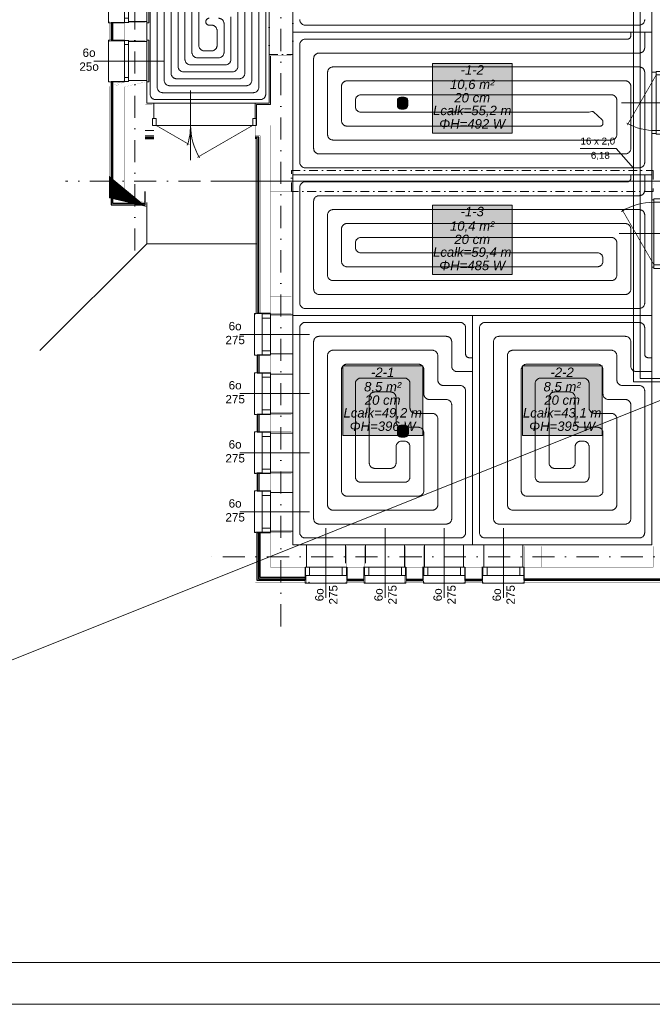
# Model space of a CAD drawing. Extents: x 4615668 to 9294084, y 16339 to 10688993.
# Tile 5 of 256: x 4716054 to 4716963, y 5338649 to 5340064. Entities that reach past the tile are written whole.
import ezdxf
from ezdxf.enums import TextEntityAlignment as Align

# ---------------------------------------------------------------- set-up
doc = ezdxf.new("R2010")
doc.units = 0
doc.header["$MEASUREMENT"] = 0
doc.linetypes.add('DASHDOT', pattern=[25.4, 12.7, -6.35, 0, -6.35])
doc.linetypes.add('DASHED', pattern=[19.049999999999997, 12.7, -6.35])
for name, color, linetype, lineweight in [('hatch', 253, 'Continuous', 0), ('Osie', 175, 'DASHDOT', 9), ('Wymiar', 7, 'Continuous', 9)]:
    doc.layers.add(name, color=color, linetype=linetype, lineweight=lineweight)
for name, color, linetype, lineweight, true_color in [('IS_Działka (powrotna)', 5, 'DASHED', 13, 0x0000ff), ('IS_Działka (zasilająca)', 1, 'Continuous', 13, 0xff0000), ('IS_Działka (zasilająca)_etykieta1', 7, 'Continuous', 5, 0x000000), ('IS_PG_Ch', 7, 'Continuous', 13, 0x008000), ('IS_Podłoga grzewczo-chłodząca', 7, 'Continuous', 5, 0x000000), ('IS_Pomieszczenie (Ręczne)', 7, 'Continuous', 5, 0x000000), ('IS_Strefa podłóg', 7, 'Continuous', 13, 0x008000), ('IS_Strefa podłóg_etykieta', 7, 'Continuous', 5, 0x000000), ('IS_Wężownica OChP', 7, 'Continuous', 5, 0x800080)]:
    doc.layers.add(name, color=color, linetype=linetype, lineweight=lineweight, true_color=true_color)
doc.layers.add('MURY', color=7, linetype='Continuous')
doc.layers.add('STOLARKA', color=4, linetype='Continuous')
doc.styles.add('Arial_____', font='arial.ttf')
doc.styles.add('Arial__I__', font='ariali.ttf')
doc.styles.add('ARIAL_CE', font='arial.ttf', dxfattribs={"height": 15})
doc.linetypes.add('BATTING', pattern='A,0.00254,-2.54,[134,ltypeshp.shx,S=2.54,R=0,X=-2.54,Y=0],-5.08,[134,ltypeshp.shx,S=2.54,R=180,X=2.54,Y=0],-2.54', length=10.16254)

# ---------------------------------------------------------------- blocks, each defined once
blk = doc.blocks.new('G$C61CBF25F')
at = {"layer": 'Osie', "lineweight": 0, "ltscale": 2.5}
for p, q in [((305, 0), (305, 1880.0000002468)), ((95, 540), (95, 1340)), ((1525, 640), (-5, 640)), ((1525, 100), (204.8462595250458, 100))]:
    blk.add_line(p, q, dxfattribs=at)
blk = doc.blocks.new('G$CF45FC2ED')
at = {"layer": 'STOLARKA', "color": 252, "linetype": 'Continuous', "lineweight": 0}
for p, q in [((45, 100.0000000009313), (45, 0)), ((85, 49.99999999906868), (5, 49.99999999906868))]:
    blk.add_line(p, q, dxfattribs=at)
at = {"layer": 'STOLARKA', "color": 252, "linetype": 'Continuous', "lineweight": 0, "const_width": 0.9999999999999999}
blk.add_lwpolyline([(5, 50), (77.05658363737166, 91.6018879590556)], dxfattribs=at)
at = {"layer": 'STOLARKA', "color": 252, "linetype": 'Continuous', "lineweight": 0}
for points in [[(5, 40), (5, 50), (0, 50), (0, 40)], [(85, 40), (85, 50), (90, 50), (90, 40)]]:
    blk.add_lwpolyline(points, close=True, dxfattribs=at)
blk.add_arc((-5, 49.99999999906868), 90, 0, 28.08978682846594, dxfattribs=at)
blk = doc.blocks.new('G$C8361AC1F')
at = {"layer": 'STOLARKA', "color": 252, "linetype": 'Continuous', "lineweight": 0}
for p, q in [((50, 100.0000000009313), (50, 0)), ((5, 50), (95, 49.99999999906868))]:
    blk.add_line(p, q, dxfattribs=at)
at = {"layer": 'STOLARKA', "color": 252, "linetype": 'Continuous', "lineweight": 0, "const_width": 0.9999999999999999}
blk.add_lwpolyline([(95, 50), (15.32566285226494, 95.99999999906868)], dxfattribs=at)
at = {"layer": 'STOLARKA', "color": 252, "linetype": 'Continuous', "lineweight": 0}
for points in [[(5, 40), (5, 50), (0, 50), (0, 40)], [(95, 40), (95, 50), (100, 50), (100, 40)]]:
    blk.add_lwpolyline(points, close=True, dxfattribs=at)
blk.add_arc((95, 49.99999999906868), 90, 148.7266556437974, 180, dxfattribs=at)
blk = doc.blocks.new('G$C7A6A329E')
at = {"layer": 'hatch', "color": 0, "lineweight": 0, "ltscale": 40}
blk.add_arc((144.5, 50.00000000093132), 90, 148.7266556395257, 180, dxfattribs=at)
at = {"layer": 'STOLARKA', "color": 252, "linetype": 'Continuous', "lineweight": 0}
for p, q in [((54.42717894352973, 100.0000000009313), (54.42717894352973, 0)), ((144.0000000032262, 49.99999999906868), (5, 49.99999999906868))]:
    blk.add_line(p, q, dxfattribs=at)
at = {"layer": 'STOLARKA', "color": 252, "linetype": 'Continuous', "lineweight": 0, "const_width": 0.9999999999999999}
for points in [[(144, 50.00000000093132), (64.32566285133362, 96)], [(5, 50), (52.6636619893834, 77.51862807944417)]]:
    blk.add_lwpolyline(points, dxfattribs=at)
at = {"layer": 'STOLARKA', "color": 252, "linetype": 'Continuous', "lineweight": 0}
for points in [[(5, 40), (5, 50), (0, 50), (0, 40)], [(144.0000000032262, 40), (144.0000000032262, 50), (149.0000000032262, 50), (149.0000000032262, 40)]]:
    blk.add_lwpolyline(points, close=True, dxfattribs=at)
blk.add_arc((-35.57282105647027, 49.99999999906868), 90, 0, 18.40990210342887, dxfattribs=at)
blk = doc.blocks.new('G$C5CBE0247')
at = {"layer": 'STOLARKA', "color": 5, "lineweight": 0}
for points in [[(0, 55), (0, 58), (59.99999999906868, 58), (59.99999999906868, 55)], [(0, 3), (0, 0), (59.99999999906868, 0), (59.99999999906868, 3)]]:
    blk.add_lwpolyline(points, dxfattribs=at)
for points in [[(0.5, 23), (6.5, 23), (6.5, 29), (0.5, 29)], [(53.49999999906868, 23), (6.5, 23), (6.5, 29), (53.49999999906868, 29)], [(59.49999999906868, 23), (53.49999999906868, 23), (53.49999999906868, 29), (59.49999999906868, 29)]]:
    blk.add_lwpolyline(points, close=True, dxfattribs=at)
blk = doc.blocks.new('G$C21C1C319')
at = {"layer": 'STOLARKA', "color": 5, "lineweight": 0}
blk.add_line((30, 0), (30, 100), dxfattribs=at)
for points in [[(0.5, 44), (6.5, 44), (6.5, 50), (0.5, 50)], [(53.49999999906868, 44), (6.5, 44), (6.5, 50), (53.49999999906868, 50)], [(59.49999999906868, 44), (53.49999999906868, 44), (53.49999999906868, 50), (59.49999999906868, 50)]]:
    blk.add_lwpolyline(points, close=True, dxfattribs=at)
blk.add_lwpolyline([(0, 24), (0, 21), (59.99999999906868, 21), (59.99999999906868, 24)], dxfattribs=at)
at = {"lineweight": 0, "ltscale": 40}
blk.add_blockref('G$C5CBE0247', (0, 21), dxfattribs=at)
blk = doc.blocks.new('G$C0CCF9696')
at = {"layer": 'STOLARKA', "color": 5, "lineweight": 0}
blk.add_line((100, 30), (0, 30), dxfattribs=at)
for points in [[(68, 59.49703252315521), (68, 53.49703252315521), (56, 53.49703252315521), (56, 59.49703252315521)], [(68, 59.49703252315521), (68, 53.49703252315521), (56, 53.49703252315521), (56, 59.49703252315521)], [(68, 53.49703252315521), (68, 6.497032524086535), (56, 6.497032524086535), (56, 53.49703252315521)], [(68, 53.49703252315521), (68, 6.497032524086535), (56, 6.497032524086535), (56, 53.49703252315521)], [(68, 0.497032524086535), (68, 6.497032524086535), (56, 6.497032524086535), (56, 0.497032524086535)]]:
    blk.add_lwpolyline(points, close=True, dxfattribs=at)
blk.add_lwpolyline([(76, 0), (79, 0), (79, 59.99999999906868), (76, 59.99999999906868)], dxfattribs=at)
blk.add_lwpolyline([(76, 0), (79, 0), (79, 59.99999999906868), (76, 59.99999999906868)], dxfattribs=at)
blk = doc.blocks.new('G$C6E969633')
at = {"lineweight": 0, "ltscale": 40}
blk.add_lwpolyline([(311.7045348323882, 720), (311.7045348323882, 750), (331.6821542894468, 750), (331.6821542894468, 820.0000000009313)], dxfattribs=at)
at = {"layer": 'MURY', "lineweight": 0, "ltscale": 40}
for p, q in [((151.6821542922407, 705.0000000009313), (163.6821542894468, 705.0000000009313)), ((153.6821542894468, 550.000000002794), (0, 396.3178457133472))]:
    blk.add_line(p, q, dxfattribs=at)
at = {"layer": 'MURY', "lineweight": -3, "ltscale": 40}
for p, q in [((151.6821542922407, 703.0000000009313), (163.6821542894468, 703.0000000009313)), ((151.6821542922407, 701.0000000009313), (163.6821542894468, 701.0000000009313))]:
    blk.add_line(p, q, dxfattribs=at)
at = {"layer": 'MURY', "lineweight": 0, "ltscale": 5}
blk.add_line((1566.682154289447, 640), (246.5284138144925, 640), dxfattribs=at)
at = {"layer": 'MURY', "lineweight": 0, "ltscale": 40}
for points in [[(896.1052840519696, 1116.000000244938), (879.6821542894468, 1116.000000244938), (879.6821542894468, 796.5893838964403), (886.1821542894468, 796.5893838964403)], [(127.6821542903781, 869.5000000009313), (153.6821542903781, 869.5000000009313), (153.6821542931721, 840.5000000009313), (127.6821542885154, 840.5)], [(309.7045348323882, 730.0000000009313), (309.7045348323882, 752), (329.6821542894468, 752), (329.6821542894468, 822.0000000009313)], [(363.6821542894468, 447.5864901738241), (363.6821542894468, 822.0000000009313)], [(127.6821542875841, 784.5000000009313), (153.6821542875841, 784.500000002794), (153.6821542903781, 752.0000000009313), (163.6821542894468, 752), (163.6821542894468, 730.0000000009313)], [(883.0154876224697, 613), (879.6821542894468, 613), (879.6821542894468, 708.5), (886.1821542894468, 708.5)], [(153.6821542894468, 608.9518051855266), (153.6821542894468, 550.0000000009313), (311.7045348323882, 550)], [(694.2686444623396, 84.99999999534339), (694.2686444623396, 117), (879.6821542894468, 117), (879.6821542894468, 516.1539036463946), (883.0154876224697, 516.1539036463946)], [(363.6821542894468, 447.8417383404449), (363.6821542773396, 447.5864901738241), (331.6821542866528, 447.5864901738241)], [(331.6821542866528, 391.5864901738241), (363.6821542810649, 391.5864901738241), (363.6821542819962, 362.5864901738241), (331.6821542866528, 362.5864901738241)], [(331.6821542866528, 306.5864901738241), (363.6821542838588, 306.5864901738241), (363.6821542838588, 277.5864901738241), (331.6821542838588, 277.5864901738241)], [(331.6821542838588, 221.4802748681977), (363.6821542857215, 221.5864901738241), (363.6821542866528, 192.5864901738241), (331.6821542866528, 192.5864901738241)], [(383.2686444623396, 84.99999999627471), (383.2686444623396, 117.0004334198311), (363.6821542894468, 117.0004334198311), (363.6821542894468, 136.7529675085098), (331.6821542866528, 136.7529675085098)], [(468.2686444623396, 91), (468.2686444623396, 117.0004334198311), (439.2686444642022, 117.0004334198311), (439.2686444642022, 91)], [(553.2686444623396, 84.99999999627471), (553.2686444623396, 117.0004334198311), (524.2686444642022, 117.0004334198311), (524.2686444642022, 84.99999999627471)], [(638.2686444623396, 84.99999999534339), (638.2686444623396, 117.0004334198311), (609.2686444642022, 117.0004334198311), (609.2686444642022, 84.99999999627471)]]:
    blk.add_lwpolyline(points, dxfattribs=at)
at = {"layer": 'MURY', "linetype": 'DASHDOT', "lineweight": 0}
for points in [[(329.6821542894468, 822.0000000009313), (363.6821542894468, 822.0000000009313), (363.8433230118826, 1058.000000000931), (329.8433230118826, 1058.000000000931)], [(881.6821542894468, 625), (361.6821542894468, 625), (361.6821542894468, 655), (881.6821542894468, 655)]]:
    blk.add_lwpolyline(points, close=True, dxfattribs=at)
at = {"layer": 'MURY', "lineweight": 0, "ltscale": 40}
for points, const_width in [([(121.6821542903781, 869.5000000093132), (99.6821543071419, 869.5000000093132), (99.68215430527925, 840.5000000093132), (121.6821542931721, 840.5000000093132)], 0.1), ([(151.6821542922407, 705.0000000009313), (163.6821542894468, 705.0023920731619)], 0.3), ([(331.6821542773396, 449.5864901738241), (316.7045348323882, 449.5864901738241), (316.7045348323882, 705), (309.7045348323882, 705)], 0.3), ([(319.6821542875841, 391.586490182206), (309.6821542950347, 391.586490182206), (309.6821542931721, 362.586490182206), (319.6821542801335, 362.586490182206)], 0.1), ([(319.6821542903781, 306.586490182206), (309.6821542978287, 306.586490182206), (309.682154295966, 277.586490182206), (319.6821542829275, 277.586490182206)], 0.1), ([(319.6821542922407, 221.586490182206), (309.6821542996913, 221.586490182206), (309.6821542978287, 192.586490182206), (319.6821542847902, 192.586490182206)], 0.1), ([(383.4351217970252, 73.05657931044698), (383.4351217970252, 63.05657931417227), (309.68215429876, 63.05657931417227), (309.6821542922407, 136.8095468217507), (319.6821542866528, 136.8095468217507)], 0.1), ([(1481.682154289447, 136.8065793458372), (1503.682154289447, 136.8065793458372), (1503.682154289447, 63.05657931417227), (694.2656769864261, 63.05657931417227), (694.2656769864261, 73.05657930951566)], 0.1), ([(439.2686444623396, 73.05657929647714), (439.2686444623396, 63.05657931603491), (468.2686444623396, 63.05657931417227), (468.2686444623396, 73.05657930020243)], 0.1), ([(524.2686444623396, 73.05657929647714), (524.2686444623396, 63.05657931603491), (553.2686444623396, 63.05657931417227), (553.2686444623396, 73.05657930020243)], 0.1), ([(609.2686444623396, 73.05657929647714), (609.2686444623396, 63.05657931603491), (638.2686444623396, 63.05657931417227), (638.2686444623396, 73.05657930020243)], 0.1)]:
    blk.add_lwpolyline(points, dxfattribs=dict(at, const_width=const_width))
at = {"layer": 'MURY', "lineweight": -3, "ltscale": 40}
for points in [[(121.6821543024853, 867.5000000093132), (102.6821543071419, 867.5000000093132), (102.6821543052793, 842.5000000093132), (121.6821543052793, 842.5000000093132)], [(121.6821543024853, 867.5000000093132), (104.6821543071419, 867.5000000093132), (104.6821543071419, 842.5000000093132), (121.9478233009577, 842.5000000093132)], [(121.6821542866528, 782.4999999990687), (102.6821542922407, 782.5000000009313), (102.6821542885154, 606.0000000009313), (151.6821542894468, 605.999999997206), (151.6821542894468, 625)], [(121.6821542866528, 782.4999999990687), (104.6821542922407, 782.5000000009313), (104.6821542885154, 608.0000000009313), (151.6821542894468, 607.999999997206), (151.6821542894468, 625)], [(319.6821542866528, 449.5864901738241), (314.7045348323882, 449.5864901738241), (314.7045348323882, 703), (309.7045348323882, 703)], [(331.6821542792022, 449.5864901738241), (312.7045348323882, 449.5864901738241), (312.7045348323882, 701), (309.7045348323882, 701)], [(331.6821542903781, 389.586490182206), (312.6821542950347, 389.586490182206), (312.6821542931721, 364.586490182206), (331.6821542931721, 364.586490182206)], [(331.6821542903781, 389.586490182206), (314.6821542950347, 389.586490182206), (314.6821542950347, 364.586490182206), (331.9478232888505, 364.586490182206)], [(331.6821542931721, 304.586490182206), (312.6821542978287, 304.586490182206), (312.682154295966, 279.586490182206), (331.682154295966, 279.586490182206)], [(331.6821542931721, 304.586490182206), (314.6821542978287, 304.586490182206), (314.6821542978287, 279.586490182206), (331.9478232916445, 279.586490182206)], [(331.6821542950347, 219.586490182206), (312.6821542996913, 219.586490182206), (312.6821542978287, 194.586490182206), (331.6821542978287, 194.586490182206)], [(331.6821542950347, 219.586490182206), (314.6821542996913, 219.586490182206), (314.6821542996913, 194.586490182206), (331.9478232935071, 194.586490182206)], [(381.2686444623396, 85.05657931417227), (381.2686444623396, 66.05657931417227), (312.6821542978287, 66.05657931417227), (312.6821542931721, 134.8095468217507), (331.6821542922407, 134.809546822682)], [(381.2686444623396, 85.05657931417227), (381.2686444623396, 68.05657931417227), (314.6821542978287, 68.05657931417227), (314.6821542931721, 134.8095468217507), (331.6821542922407, 134.809546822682)], [(381.2686444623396, 85.05657931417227), (381.2686444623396, 70.05657931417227), (316.6821542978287, 70.05657931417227), (316.6821542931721, 134.8095468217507), (331.6821542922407, 134.809546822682)], [(1481.682154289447, 134.8065793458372), (1498.682154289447, 134.8065793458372), (1498.682154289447, 68.05657931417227), (696.2656769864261, 68.05657931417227), (696.2656769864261, 85.05657931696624)], [(1481.682154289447, 134.8065793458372), (1500.682154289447, 134.8065793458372), (1500.682154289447, 66.05657931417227), (696.2656769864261, 66.05657931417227), (696.2656769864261, 85.05657931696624)], [(441.2686444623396, 85.0565793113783), (441.2686444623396, 68.05657931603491), (466.2686444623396, 68.05657931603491), (466.2686444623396, 85.32224830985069)], [(441.2686444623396, 85.0565793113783), (441.2686444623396, 66.05657931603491), (466.2686444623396, 66.05657931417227), (466.2686444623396, 85.05657931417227)], [(526.2686444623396, 85.0565793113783), (526.2686444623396, 68.05657931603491), (551.2686444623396, 68.05657931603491), (551.2686444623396, 85.32224830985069)], [(526.2686444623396, 85.0565793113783), (526.2686444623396, 66.05657931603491), (551.2686444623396, 66.05657931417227), (551.2686444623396, 85.05657931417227)], [(611.2686444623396, 85.0565793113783), (611.2686444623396, 68.05657931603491), (636.2686444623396, 68.05657931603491), (636.2686444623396, 85.32224830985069)], [(611.2686444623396, 85.0565793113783), (611.2686444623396, 66.05657931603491), (636.2686444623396, 66.05657931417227), (636.2686444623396, 85.05657931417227)]]:
    blk.add_lwpolyline(points, dxfattribs=at)
at = {"layer": 'MURY', "lineweight": 0, "ltscale": 40}
for points in [[(121.6821543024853, 867.5000000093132, 0.2, 0.2, 0), (106.6821543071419, 867.5000000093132, 0.2, 0.2, 0), (106.6821543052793, 842.5000000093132, 0.2, 0.2, 0), (121.6821543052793, 842.5000000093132, 0.2, 0.2, 0)], [(331.6821542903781, 389.586490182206, 0.2, 0.2, 0), (316.6821542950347, 389.586490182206, 0.2, 0.2, 0), (316.6821542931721, 364.586490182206, 0.2, 0.2, 0), (331.6821542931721, 364.586490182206, 0.2, 0.2, 0)], [(331.6821542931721, 304.586490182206, 0.2, 0.2, 0), (316.6821542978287, 304.586490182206, 0.2, 0.2, 0), (316.682154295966, 279.586490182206, 0.2, 0.2, 0), (331.682154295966, 279.586490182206, 0.2, 0.2, 0)], [(331.6821542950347, 219.586490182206, 0.2, 0.2, 0), (316.6821542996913, 219.586490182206, 0.2, 0.2, 0), (316.6821542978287, 194.586490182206, 0.2, 0.2, 0), (331.6821542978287, 194.586490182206, 0.2, 0.2, 0)], [(1481.682154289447, 134.8065793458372, 0.2, 0.2, 0), (1496.682154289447, 134.8065793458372, 0.2, 0.2, 0), (1496.682154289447, 70.05657931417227, 0.2, 0.2, 0), (696.2656769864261, 70.05657931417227, 0.2, 0.2, 0), (696.2656769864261, 85.05657931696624, 0.2, 0.2, 0)], [(441.2686444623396, 85.0565793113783, 0.2, 0.2, 0), (441.2686444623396, 70.05657931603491, 0.2, 0.2, 0), (466.2686444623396, 70.05657931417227, 0.2, 0.2, 0), (466.2686444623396, 85.05657931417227, 0.2, 0.2, 0)], [(526.2686444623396, 85.0565793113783, 0.2, 0.2, 0), (526.2686444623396, 70.05657931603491, 0.2, 0.2, 0), (551.2686444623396, 70.05657931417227, 0.2, 0.2, 0), (551.2686444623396, 85.05657931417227, 0.2, 0.2, 0)], [(611.2686444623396, 85.0565793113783, 0.2, 0.2, 0), (611.2686444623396, 70.05657931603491, 0.2, 0.2, 0), (636.2686444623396, 70.05657931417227, 0.2, 0.2, 0), (636.2686444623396, 85.05657931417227, 0.2, 0.2, 0)]]:
    blk.add_lwpolyline(points, format="xyseb", dxfattribs=at)
at = {"layer": 'MURY', "ltscale": 40, "const_width": 0.3}
for points in [[(121.6821542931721, 867.5000000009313), (121.6821542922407, 842.5000000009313), (151.6821542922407, 842.5000000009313), (151.6821542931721, 867.5000000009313)], [(331.6821542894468, 625), (361.6821542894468, 625), (361.6821542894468, 655), (331.6821542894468, 655)], [(331.6821542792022, 449.5864901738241), (361.6821542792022, 449.5864901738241), (361.6821542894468, 625), (331.6821542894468, 625)], [(331.6821542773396, 449.5864901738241), (331.6821542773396, 474.5864901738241), (361.6821542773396, 474.5864901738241), (361.6821542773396, 449.5864901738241)], [(331.6821542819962, 364.5864901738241), (331.6821542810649, 389.5864901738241), (361.6821542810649, 389.5864901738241), (361.6821542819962, 364.5864901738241)], [(331.6821542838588, 279.5864901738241), (331.6821542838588, 304.5864901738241), (361.6821542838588, 304.5864901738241), (361.6821542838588, 279.5864901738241)], [(331.6821542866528, 194.5864901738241), (331.6821542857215, 219.5864901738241), (361.6821542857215, 219.5864901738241), (361.6821542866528, 194.5864901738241)], [(331.6821542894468, 115), (361.6821542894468, 115), (361.6821542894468, 134.7500000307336), (331.6821542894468, 134.7500000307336)], [(331.6821542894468, 85), (361.6821542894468, 85), (361.6821542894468, 115), (331.6821542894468, 115)], [(361.6821542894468, 85.00000000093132), (361.6821542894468, 115.0000000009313), (381.2686444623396, 115.0000000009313), (381.2686444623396, 85.00000000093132)], [(441.2686444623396, 85), (466.2686444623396, 85), (466.2686444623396, 115), (441.2686444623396, 115)], [(526.2686444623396, 85), (551.2686444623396, 85), (551.2686444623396, 115), (526.2686444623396, 115)], [(611.2686444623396, 85), (636.2686444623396, 85), (636.2686444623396, 115), (611.2686444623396, 115)], [(696.2686444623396, 85), (881.6821542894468, 85), (881.6821542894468, 115), (696.2686444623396, 115)], [(696.2686444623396, 84.99999999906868), (721.2686444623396, 84.99999999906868), (721.2686444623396, 114.9999999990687), (696.2686444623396, 114.9999999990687)]]:
    blk.add_lwpolyline(points, close=True, dxfattribs=at)
for points in [[(331.6821542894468, 720), (331.6821542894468, 655), (361.6821542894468, 655), (361.6821542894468, 820.0000000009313), (331.6821542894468, 820.0000000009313), (331.6821542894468, 750), (311.7045348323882, 750), (311.7045348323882, 720), (331.6821542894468, 720)], [(151.6821542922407, 750.0000000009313), (151.6821542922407, 782.5), (121.6821542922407, 782.5000000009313), (121.6821542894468, 625.000000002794), (151.6821542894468, 625.0000000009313), (151.6821542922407, 720.0000000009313)], [(151.6821542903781, 750.0000000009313), (161.6821542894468, 750), (161.6821542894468, 720), (151.6821542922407, 720.0000000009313)]]:
    blk.add_lwpolyline(points, dxfattribs=at)
at = {"layer": 'MURY', "lineweight": 0, "const_width": 0.2}
blk.add_lwpolyline([(121.6821542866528, 784.4999999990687), (99.68215429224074, 784.5000000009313), (99.68215428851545, 603.0000000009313), (153.6821542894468, 602.999999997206), (153.6821542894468, 698), (163.6821542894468, 698.0000000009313), (163.6821542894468, 720)], dxfattribs=at)
at = {"layer": 'MURY', "lineweight": 0}
for points in [[(121.6821542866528, 782.4999999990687, 0.2, 0.2, 0), (106.6821542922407, 782.5000000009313, 0.2, 0.2, 0), (106.6821542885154, 610.0000000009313, 0.2, 0.2, 0), (151.6821542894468, 609.999999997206, 0.2, 0.2, 0), (151.6821542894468, 625, 0, 0, 0)], [(319.6821542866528, 447.5864901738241, 0.2, 0.2, 0), (309.7045348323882, 447.5864901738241, 0.2, 0.2, 0), (309.7045348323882, 698, 0.2, 0.2, 0), (309.7045348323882, 698, 0.2, 0.2, 0), (309.7045348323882, 720, 0.2, 0.2, 0)]]:
    blk.add_lwpolyline(points, format="xyseb", dxfattribs=at)
at = {"layer": 'MURY', "linetype": 'BATTING', "lineweight": 0, "ltscale": 0.75}
blk.add_lwpolyline([(163.6821542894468, 712.6666666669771), (151.6821542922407, 712.6666666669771)], dxfattribs=at)
at = {"layer": 'MURY', "lineweight": 0, "ltscale": 40}
blk.add_point((387.0421358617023, 63.33544697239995), dxfattribs=at)
blk.add_blockref('G$C61CBF25F', (41.68215428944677, 0), dxfattribs=at)
at = {"layer": 'MURY', "lineweight": 0, "ltscale": 40, "rotation": 269.9999999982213}
for p in [(77.68215429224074, 927.5000000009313), (77.68215429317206, 842.5000000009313)]:
    blk.add_blockref('G$C21C1C319', p, dxfattribs=at)
at = {"layer": 'MURY', "color": 251, "lineweight": 0, "ltscale": 40, "xscale": -1}
for name, p, rotation in [('G$CF45FC2ED', (936.1821542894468, 797.5), 89.99999999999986), ('G$C8361AC1F', (933.0154876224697, 614.5), 89.9999999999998)]:
    blk.add_blockref(name, p, dxfattribs=dict(at, rotation=rotation))
at = {"layer": 'MURY', "lineweight": 0, "ltscale": 40, "xscale": -1, "rotation": 180}
blk.add_blockref('G$C7A6A329E', (162.1821542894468, 770.0000000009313), dxfattribs=at)
at = {"layer": 'MURY', "color": 1, "lineweight": 0, "ltscale": 40, "xscale": -1}
for p in [(387.6821542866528, 389.5864901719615), (387.6821542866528, 304.5823848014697), (387.6821542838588, 219.5966454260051), (387.6821542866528, 134.7500000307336)]:
    blk.add_blockref('G$C0CCF9696', p, dxfattribs=at)
at = {"layer": 'MURY', "color": 1, "lineweight": 0, "ltscale": 40, "rotation": 270}
for p in [(381.4321543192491, 141.056579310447), (466.4321543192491, 141.056579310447), (551.4321543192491, 141.056579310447), (636.4321543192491, 141.0565793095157)]:
    blk.add_blockref('G$C0CCF9696', p, dxfattribs=at)
at = {"layer": 'MURY', "char_height": 12, "width": 1777.51737514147, "attachment_point": 5, "style": 'ARIAL_CE'}
for s, insert, rotation in [('\\pxi-10,l16.666687,t16.666687;6o\\P25o', (30.80924125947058, 814.2607827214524), 0.15444832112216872), ('\\pxi-10,l16.666687,t16.666687;6o\\P275', (240.8092412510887, 421.3472728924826), 0.15444832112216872), ('\\pxi-10,l16.666687,t16.666687;6o\\P275', (240.8092412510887, 336.3431675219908), 0.15444832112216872), ('\\pxi-10,l16.666687,t16.666687;6o\\P275', (240.8092412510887, 251.3574281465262), 0.15444832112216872), ('\\pxi-10,l16.666687,t16.666687;6o\\P275', (240.8092412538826, 166.5107827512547), 0.15444832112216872), ('\\pxi-10,l16.666687,t16.666687;6o\\P275', (412.0947458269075, 5.402991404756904), 90.15444832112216), ('\\pxi-10,l16.666687,t16.666687;6o\\P275', (497.0947458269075, 5.402991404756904), 90.15444832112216), ('\\pxi-10,l16.666687,t16.666687;6o\\P275', (582.0947458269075, 5.402991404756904), 90.15444832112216), ('\\pxi-10,l16.666687,t16.666687;6o\\P275', (667.0947458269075, 5.346412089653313), 90.15444832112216)]:
    blk.add_mtext(s, dxfattribs=dict(at, insert=insert, rotation=rotation))

msp = doc.modelspace()

# ---------------------------------------------------------------- hatches: boundary and pattern name
at = {"layer": 'IS_Podłoga grzewczo-chłodząca', "lineweight": 50, "true_color": 0xffffff, "transparency": 33554687}
for points in [[(4716647.249877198, 5339901.609834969), (4716761.961144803, 5339901.609834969), (4716761.961144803, 5340001.43820519), (4716647.249877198, 5340001.43820519)], [(4716647.249877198, 5339698.051299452), (4716761.961144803, 5339698.051299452), (4716761.961144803, 5339797.879669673), (4716647.249877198, 5339797.879669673)], [(4716518.499877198, 5339467.077032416), (4716633.211144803, 5339467.077032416), (4716633.211144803, 5339566.905402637), (4716518.499877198, 5339566.905402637)], [(4716776.499877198, 5339467.077032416), (4716891.211144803, 5339467.077032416), (4716891.211144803, 5339566.905402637), (4716776.499877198, 5339566.905402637)]]:
    msp.add_hatch(color=7, dxfattribs=at).paths.add_polyline_path(points)
at = {"layer": 'IS_Strefa podłóg_etykieta', "lineweight": 50, "true_color": 0xffffff, "transparency": 33554687}
for points in [[(4716601.795450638, 5339935.990562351), (4716606.66466593, 5339935.990562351), (4716609.16466593, 5339936.660435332), (4716610.994792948, 5339938.490562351), (4716611.66466593, 5339940.990562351), (4716611.66466593, 5339948.074314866), (4716610.994792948, 5339950.574314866), (4716609.16466593, 5339952.404441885), (4716606.66466593, 5339953.074314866), (4716601.795450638, 5339953.074314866), (4716599.295450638, 5339952.404441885), (4716597.465323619, 5339950.574314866), (4716596.795450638, 5339948.074314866), (4716596.795450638, 5339940.990562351), (4716597.465323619, 5339938.490562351), (4716599.295450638, 5339936.660435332)], [(4716601.795450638, 5339935.990562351), (4716606.66466593, 5339935.990562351), (4716609.16466593, 5339936.660435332), (4716610.994792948, 5339938.490562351), (4716611.66466593, 5339940.990562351), (4716611.66466593, 5339948.074314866), (4716610.994792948, 5339950.574314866), (4716609.16466593, 5339952.404441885), (4716606.66466593, 5339953.074314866), (4716601.795450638, 5339953.074314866), (4716599.295450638, 5339952.404441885), (4716597.465323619, 5339950.574314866), (4716596.795450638, 5339948.074314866), (4716596.795450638, 5339940.990562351), (4716597.465323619, 5339938.490562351), (4716599.295450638, 5339936.660435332)], [(4716601.795450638, 5339464.581383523), (4716607.724776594, 5339464.581383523), (4716610.224776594, 5339465.251256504), (4716612.054903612, 5339467.081383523), (4716612.724776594, 5339469.581383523), (4716612.724776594, 5339476.665136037), (4716612.054903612, 5339479.165136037), (4716610.224776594, 5339480.995263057), (4716607.724776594, 5339481.665136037), (4716601.795450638, 5339481.665136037), (4716599.295450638, 5339480.995263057), (4716597.465323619, 5339479.165136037), (4716596.795450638, 5339476.665136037), (4716596.795450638, 5339469.581383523), (4716597.465323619, 5339467.081383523), (4716599.295450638, 5339465.251256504)]]:
    msp.add_hatch(color=7, dxfattribs=at).paths.add_polyline_path(points)

# ---------------------------------------------------------------- linework, layer by layer
at = {"layer": 'hatch', "color": 252}
for points in [[(4714804.057416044, 5338649.390729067), (4719004.057416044, 5338649.390729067), (4719004.057416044, 5341597.390729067), (4714804.057416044, 5341597.390729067)], [(4714804.057416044, 5338649.390729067), (4719004.057416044, 5338649.390729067), (4719004.057416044, 5341597.390729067), (4714804.057416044, 5341597.390729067)], [(4715124.057416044, 5341537.390729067), (4718944.057416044, 5341537.390729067), (4718944.057416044, 5338709.390729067), (4715124.057416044, 5338709.390729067)]]:
    msp.add_lwpolyline(points, close=True, dxfattribs=at)
at = {"layer": 'IS_Działka (powrotna)', "ltscale": 70}
for p, q in [((4716946.081224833, 5340106.763577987), (4716946.081224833, 5339548.909273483)), ((4716946.081224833, 5339548.909273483), (4716976.403358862, 5339548.909273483))]:
    msp.add_line(p, q, dxfattribs=at)
at = {"layer": 'IS_Działka (zasilająca)'}
for p, q in [((4716936.081224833, 5340101.763577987), (4716936.081224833, 5339543.909276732)), ((4716936.081224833, 5339543.909276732), (4716976.409059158, 5339543.909276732))]:
    msp.add_line(p, q, dxfattribs=at)
at = {"layer": 'IS_Działka (zasilająca)_etykieta1', "color": 6}
for p in [(4716859.588122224, 5339879.494428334), (4716936.081224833, 5339851.059994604)]:
    msp.add_line(p, (4716911.305740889, 5339879.494428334), dxfattribs=at)
at = {"layer": 'IS_PG_Ch', "extrusion": (0, 0, -1)}
for points in [[(-4716412.587404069, 5340320.561349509), (-4716412.587404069, 5339944.561471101), (-4716236.426235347, 5339944.561471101), (-4716236.426235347, 5340320.561349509)], [(-4716446.426235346, 5340252.380262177), (-4716962.426235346, 5340252.380262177), (-4716962.426235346, 5340046.51043859), (-4716446.426235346, 5340046.51043859)], [(-4716962.426235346, 5339841.51043859), (-4716446.426235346, 5339841.51043859), (-4716446.426235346, 5340046.51043859), (-4716962.426235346, 5340046.51043859)], [(-4716962.426235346, 5339639.393367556), (-4716446.426235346, 5339639.393367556), (-4716446.426235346, 5339841.51043859), (-4716962.426235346, 5339841.51043859)], [(-4716446.426235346, 5339309.56190452), (-4716446.426235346, 5339639.393367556), (-4716704.926235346, 5339639.393367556), (-4716704.926235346, 5339309.56190452)], [(-4716962.426235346, 5339639.393367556), (-4716962.426235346, 5339309.56190452), (-4716704.926235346, 5339309.56190452), (-4716704.926235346, 5339639.393367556)]]:
    msp.add_lwpolyline(points, close=True, dxfattribs=at)
at = {"layer": 'IS_Podłoga grzewczo-chłodząca'}
for points in [[(4716647.249877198, 5339901.609834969), (4716761.961144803, 5339901.609834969), (4716761.961144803, 5340001.43820519), (4716647.249877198, 5340001.43820519)], [(4716647.249877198, 5339698.051299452), (4716761.961144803, 5339698.051299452), (4716761.961144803, 5339797.879669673), (4716647.249877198, 5339797.879669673)], [(4716518.499877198, 5339467.077032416), (4716633.211144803, 5339467.077032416), (4716633.211144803, 5339566.905402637), (4716518.499877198, 5339566.905402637)], [(4716776.499877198, 5339467.077032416), (4716891.211144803, 5339467.077032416), (4716891.211144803, 5339566.905402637), (4716776.499877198, 5339566.905402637)]]:
    msp.add_lwpolyline(points, close=True, dxfattribs=at)
at = {"layer": 'IS_Pomieszczenie (Ręczne)', "extrusion": (0, 0, -1)}
for points in [[(-4716446.426235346, 5340955.558763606), (-4716962.426235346, 5340955.558763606), (-4716962.426235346, 5339309.56190452), (-4716446.426235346, 5339309.56190452)], [(-4716236.426235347, 5340320.561349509), (-4716412.587404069, 5340320.561349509), (-4716412.587404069, 5339944.561471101), (-4716236.426235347, 5339944.561471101)]]:
    msp.add_lwpolyline(points, close=True, dxfattribs=at)
at = {"layer": 'IS_Strefa podłóg', "extrusion": (0, 0, -1)}
for points in [[(-4716236.426235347, 5340320.561349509), (-4716412.587404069, 5340320.561349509), (-4716412.587404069, 5339944.561471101), (-4716236.426235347, 5339944.561471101)], [(-4716962.426235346, 5340252.380262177), (-4716962.426235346, 5339639.393367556), (-4716446.426235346, 5339639.393367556), (-4716446.426235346, 5340252.380262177)], [(-4716962.426235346, 5339639.393367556), (-4716962.426235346, 5339309.56190452), (-4716446.426235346, 5339309.56190452), (-4716446.426235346, 5339639.393367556)]]:
    msp.add_lwpolyline(points, close=True, dxfattribs=at)
at = {"layer": 'IS_Strefa podłóg_etykieta'}
for points in [[(4716601.795450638, 5339935.990562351), (4716606.66466593, 5339935.990562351, 0.414213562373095), (4716611.66466593, 5339940.990562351), (4716611.66466593, 5339948.074314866, 0.414213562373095), (4716606.66466593, 5339953.074314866), (4716601.795450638, 5339953.074314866, 0.414213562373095), (4716596.795450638, 5339948.074314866), (4716596.795450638, 5339940.990562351, 0.414213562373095)], [(4716601.795450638, 5339935.990562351), (4716606.66466593, 5339935.990562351, 0.414213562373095), (4716611.66466593, 5339940.990562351), (4716611.66466593, 5339948.074314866, 0.414213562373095), (4716606.66466593, 5339953.074314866), (4716601.795450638, 5339953.074314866, 0.414213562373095), (4716596.795450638, 5339948.074314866), (4716596.795450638, 5339940.990562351, 0.414213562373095)], [(4716601.795450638, 5339464.581383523), (4716607.724776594, 5339464.581383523, 0.414213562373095), (4716612.724776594, 5339469.581383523), (4716612.724776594, 5339476.665136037, 0.414213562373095), (4716607.724776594, 5339481.665136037), (4716601.795450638, 5339481.665136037, 0.414213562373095), (4716596.795450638, 5339476.665136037), (4716596.795450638, 5339469.581383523, 0.414213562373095)]]:
    msp.add_lwpolyline(points, format="xyb", close=True, dxfattribs=at)
at = {"layer": 'IS_Wężownica OChP', "color": 21, "linetype": 'DASHED', "ltscale": 70, "transparency": 33554687, "extrusion": (0, 0, -1)}
for points in [[(-4716241.426417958, 5340307.561156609), (-4716241.426417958, 5339957.561664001, -0.4142135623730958), (-4716249.426417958, 5339949.561664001), (-4716399.587221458, 5339949.561664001, -0.4142135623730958), (-4716407.587221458, 5339957.561664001), (-4716407.587221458, 5340118.513577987, -0.4142135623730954)], [(-4716397.587122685, 5340108.513577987), (-4716397.587122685, 5339967.561783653, 0.414213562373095), (-4716389.587122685, 5339959.561783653), (-4716259.42651673, 5339959.561783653, 0.4142135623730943), (-4716251.42651673, 5339967.561783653), (-4716251.42651673, 5340297.561036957, 0.4142135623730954)], [(-4716261.426569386, 5340287.560947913), (-4716261.426569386, 5339977.561872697, -0.4142135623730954), (-4716269.426569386, 5339969.561872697), (-4716379.587070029, 5339969.561872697, -0.4142135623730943), (-4716387.587070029, 5339977.561872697), (-4716387.587070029, 5340098.513577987, -0.4142135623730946)], [(-4716377.587088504, 5340088.513577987), (-4716377.587088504, 5339987.56187294, 0.4142135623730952), (-4716369.587088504, 5339979.56187294), (-4716279.426550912, 5339979.56187294, 0.414213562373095), (-4716271.426550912, 5339987.56187294), (-4716271.426550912, 5340277.560947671, 0.414213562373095)], [(-4716281.426449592, 5340267.561033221), (-4716281.426449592, 5339997.561787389, -0.414213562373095), (-4716289.426449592, 5339989.561787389), (-4716359.587189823, 5339989.561787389, -0.4142135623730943), (-4716367.587189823, 5339997.561787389), (-4716367.587189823, 5340078.513577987, -0.4142135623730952)], [(-4716357.587134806, 5340068.513577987), (-4716357.587134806, 5340007.561898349, 0.414213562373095), (-4716349.587134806, 5339999.561898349), (-4716299.42650461, 5339999.561898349, 0.4142135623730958), (-4716291.42650461, 5340007.561898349), (-4716291.42650461, 5340257.560922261, 0.4142135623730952)], [(-4716301.426397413, 5340247.560997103), (-4716301.426397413, 5340017.561823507, -0.414213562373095), (-4716309.426397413, 5340009.561823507), (-4716339.587242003, 5340009.561823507, -0.4142135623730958), (-4716347.587242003, 5340017.561823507), (-4716347.587242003, 5340058.513577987, -0.414213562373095), (-4716339.587242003, 5340066.513577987)], [(-4716326.326254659, 5340066.513577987, -0.4142135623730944), (-4716321.42625466, 5340061.613577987), (-4716321.42625466, 5340061.413577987, -0.414213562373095), (-4716326.326254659, 5340056.513577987), (-4716329.66839449, 5340056.513577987, 0.4142135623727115), (-4716337.587313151, 5340048.594659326), (-4716337.587313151, 5340027.561780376, 0.414213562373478), (-4716329.587313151, 5340019.561780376), (-4716319.426326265, 5340019.561780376, 0.414213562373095), (-4716311.426326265, 5340027.561780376), (-4716311.426326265, 5340237.561040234, 0.4142135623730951)], [(-4716932.426235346, 5340046.51043859), (-4716932.426235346, 5340041.410447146, 0.414213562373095), (-4716927.526243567, 5340036.510455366), (-4716464.426250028, 5340036.510455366, -0.4142135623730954), (-4716456.426250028, 5340028.510455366), (-4716456.426250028, 5339859.510421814, -0.414213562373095), (-4716464.426250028, 5339851.510421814), (-4716944.426220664, 5339851.510421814, -0.4142135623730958), (-4716952.426220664, 5339859.510421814), (-4716952.426220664, 5339988.510431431, -0.4142135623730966), (-4716944.426220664, 5339996.510431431), (-4716504.426477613, 5339996.510431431, -0.4142135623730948), (-4716496.426477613, 5339988.510431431), (-4716496.426477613, 5339899.51044575, -0.4142135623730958), (-4716504.426477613, 5339891.51044575), (-4716904.425993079, 5339891.51044575, -0.4142135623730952), (-4716912.425993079, 5339899.51044575), (-4716912.425993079, 5339948.510425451, -0.4142137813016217), (-4716904.4259871, 5339956.510425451), (-4716544.426929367, 5339956.510156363, -0.4142133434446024), (-4716536.426935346, 5339948.510156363), (-4716536.426935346, 5339939.510750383, -0.4142135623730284), (-4716544.426935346, 5339931.510750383), (-4716872.102553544, 5339931.510750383, -0.06131741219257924), (-4716872.73926898, 5339931.589128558), (-4716876.260643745, 5339932.469413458, 0.2507625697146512), (-4716878.663414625, 5339931.865015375), (-4716891.167815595, 5339920.497218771, 0.2113069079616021), (-4716892.425735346, 5339917.653599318), (-4716892.425735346, 5339915.353714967, 0.4142135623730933), (-4716888.582670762, 5339911.510650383), (-4716524.426735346, 5339911.510650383, 0.4142135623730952), (-4716516.426735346, 5339919.510650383), (-4716516.426735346, 5339968.51024983, 0.4142135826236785), (-4716524.426735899, 5339976.51024983), (-4716924.425886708, 5339976.510222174, 0.4142135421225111), (-4716932.425886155, 5339968.510222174), (-4716932.425886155, 5339879.51065556, 0.4142135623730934), (-4716924.425886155, 5339871.51065556), (-4716484.426584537, 5339871.51065556, 0.4142135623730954), (-4716476.426584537, 5339879.51065556), (-4716476.426584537, 5340008.510221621, 0.414213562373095), (-4716484.426584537, 5340016.510221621), (-4716944.426235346, 5340016.510221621, -0.4142135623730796), (-4716952.426235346, 5340024.510221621), (-4716952.426235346, 5340046.51043859)], [(-4716932.426235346, 5339841.51043859), (-4716932.426235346, 5339836.410422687, 0.414213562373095), (-4716927.526220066, 5339831.510407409), (-4716464.426250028, 5339831.510407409, -0.414213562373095), (-4716456.426250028, 5339823.510407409), (-4716456.426250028, 5339657.393398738, -0.414213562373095), (-4716464.426250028, 5339649.393398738), (-4716944.426220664, 5339649.393398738, -0.4142135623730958), (-4716952.426220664, 5339657.393398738), (-4716952.426220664, 5339783.5106581, -0.4142135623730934), (-4716944.426220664, 5339791.5106581), (-4716504.426046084, 5339791.5106581, -0.414213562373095), (-4716496.426046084, 5339783.5106581), (-4716496.426046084, 5339697.393148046, -0.414213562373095), (-4716504.426046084, 5339689.393148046), (-4716904.426424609, 5339689.393148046, -0.4142135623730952), (-4716912.426424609, 5339697.393148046), (-4716912.426424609, 5339743.510653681, -0.4142137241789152), (-4716904.426420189, 5339751.510653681), (-4716544.426530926, 5339751.510454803, -0.4142134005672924), (-4716536.426535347, 5339743.510454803), (-4716536.426535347, 5339737.393350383, -0.4142135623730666), (-4716544.426535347, 5339729.393350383), (-4716884.426135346, 5339729.393350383, 0.4142135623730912), (-4716892.426135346, 5339721.393350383), (-4716892.426135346, 5339717.393350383, 0.4142135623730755), (-4716884.426135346, 5339709.393350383), (-4716524.426335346, 5339709.393350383, 0.414213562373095), (-4716516.426335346, 5339717.393350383), (-4716516.426335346, 5339763.510453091, 0.4142134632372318), (-4716524.426332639, 5339771.510453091), (-4716924.426356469, 5339771.510588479, 0.4142136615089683), (-4716932.426359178, 5339763.510588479), (-4716932.426359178, 5339677.393214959, 0.414213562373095), (-4716924.426359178, 5339669.393214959), (-4716484.426111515, 5339669.393214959, 0.4142135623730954), (-4716476.426111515, 5339677.393214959), (-4716476.426111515, 5339803.510591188, 0.414213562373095), (-4716484.426111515, 5339811.510591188), (-4716944.426235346, 5339811.510591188, -0.414213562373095), (-4716952.426235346, 5339819.510591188), (-4716952.426235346, 5339841.51043859)], [(-4716704.926235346, 5339578.659260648), (-4716699.826395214, 5339578.659260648, 0.4142135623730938), (-4716694.926548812, 5339583.55910705), (-4716694.926548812, 5339621.393637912, -0.4142135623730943), (-4716686.926548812, 5339629.393637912), (-4716464.425921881, 5339629.393637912, -0.414213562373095), (-4716456.425921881, 5339621.393637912), (-4716456.425921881, 5339327.561634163, -0.4142135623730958), (-4716464.425921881, 5339319.561634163), (-4716686.926548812, 5339319.561634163, -0.414213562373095), (-4716694.926548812, 5339327.561634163), (-4716694.926548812, 5339530.659260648, -0.414213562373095), (-4716686.926548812, 5339538.659260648), (-4716662.926481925, 5339538.659260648, 0.414213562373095), (-4716654.926481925, 5339546.659260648), (-4716654.926481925, 5339581.393485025, -0.414213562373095), (-4716646.926481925, 5339589.393485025), (-4716504.425988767, 5339589.393485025, -0.414213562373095), (-4716496.425988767, 5339581.393485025), (-4716496.425988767, 5339367.561787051, -0.414213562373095), (-4716504.425988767, 5339359.561787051), (-4716646.926481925, 5339359.561787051, -0.414213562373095), (-4716654.926481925, 5339367.561787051), (-4716654.926481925, 5339490.659260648, -0.414213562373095), (-4716646.926481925, 5339498.659260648), (-4716622.926628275, 5339498.659260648, 0.4142135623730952), (-4716614.926628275, 5339506.659260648), (-4716614.926628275, 5339541.393586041, -0.4142135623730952), (-4716606.926628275, 5339549.393586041), (-4716544.425842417, 5339549.393586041, -0.414213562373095), (-4716536.425842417, 5339541.393586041), (-4716536.425842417, 5339407.561686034, -0.4142135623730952), (-4716544.425842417, 5339399.561686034), (-4716606.926628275, 5339399.561686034, -0.4142135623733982), (-4716614.926628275, 5339407.561686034), (-4716614.926628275, 5339450.659260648, -0.4142135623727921), (-4716606.926628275, 5339458.659260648), (-4716602.926629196, 5339458.659260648, -0.4142135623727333), (-4716594.926629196, 5339450.659260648), (-4716594.926629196, 5339427.56168751, 0.4142135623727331), (-4716586.926629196, 5339419.56168751), (-4716564.425841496, 5339419.56168751, 0.4142135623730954), (-4716556.425841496, 5339427.56168751), (-4716556.425841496, 5339521.393584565, 0.4142135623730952), (-4716564.425841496, 5339529.393584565), (-4716586.926629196, 5339529.393584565, 0.414213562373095), (-4716594.926629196, 5339521.393584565), (-4716594.926629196, 5339486.659260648, -0.414213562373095), (-4716602.926629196, 5339478.659260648), (-4716626.926572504, 5339478.659260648, 0.414213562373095), (-4716634.926572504, 5339470.659260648), (-4716634.926572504, 5339387.561723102, 0.4142135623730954), (-4716626.926572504, 5339379.561723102), (-4716524.425898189, 5339379.561723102, 0.4142135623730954), (-4716516.425898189, 5339387.561723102), (-4716516.425898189, 5339561.393548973, 0.414213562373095), (-4716524.425898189, 5339569.393548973), (-4716626.926572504, 5339569.393548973, 0.414213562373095), (-4716634.926572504, 5339561.393548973), (-4716634.926572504, 5339526.659260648, -0.4142135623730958), (-4716642.926572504, 5339518.659260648), (-4716666.926509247, 5339518.659260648, 0.414213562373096), (-4716674.926509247, 5339510.659260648), (-4716674.926509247, 5339347.561709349, 0.414213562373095), (-4716666.926509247, 5339339.561709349), (-4716484.425961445, 5339339.561709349, 0.414213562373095), (-4716476.425961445, 5339347.561709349), (-4716476.425961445, 5339601.393562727, 0.414213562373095), (-4716484.425961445, 5339609.393562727), (-4716666.926509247, 5339609.393562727, 0.414213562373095), (-4716674.926509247, 5339601.393562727), (-4716674.926509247, 5339566.659260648, -0.414213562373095), (-4716682.926509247, 5339558.659260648), (-4716704.926235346, 5339558.659260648)], [(-4716962.426235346, 5339578.659260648), (-4716957.326379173, 5339578.659260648, 0.414213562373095), (-4716952.42651736, 5339583.559122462), (-4716952.42651736, 5339621.393637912, -0.4142135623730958), (-4716944.42651736, 5339629.393637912), (-4716722.925953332, 5339629.393637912, -0.414213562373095), (-4716714.925953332, 5339621.393637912), (-4716714.925953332, 5339327.561634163, -0.4142135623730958), (-4716722.925953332, 5339319.561634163), (-4716944.42651736, 5339319.561634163, -0.414213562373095), (-4716952.42651736, 5339327.561634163), (-4716952.42651736, 5339530.659260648, -0.414213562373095), (-4716944.42651736, 5339538.659260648), (-4716920.426416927, 5339538.659260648, 0.414213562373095), (-4716912.426416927, 5339546.659260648), (-4716912.426416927, 5339581.393485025, -0.4142135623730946), (-4716904.426416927, 5339589.393485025), (-4716762.926053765, 5339589.393485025, -0.414213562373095), (-4716754.926053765, 5339581.393485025), (-4716754.926053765, 5339367.561787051, -0.4142135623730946), (-4716762.926053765, 5339359.561787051), (-4716904.426416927, 5339359.561787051, -0.414213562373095), (-4716912.426416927, 5339367.561787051), (-4716912.426416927, 5339490.659260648, -0.4142135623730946), (-4716904.426416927, 5339498.659260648), (-4716880.42626872, 5339498.659260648, 0.414213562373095), (-4716872.42626872, 5339506.659260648), (-4716872.42626872, 5339541.393232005, -0.414213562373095), (-4716864.42626872, 5339549.393232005), (-4716802.926201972, 5339549.393232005, -0.4142135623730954), (-4716794.926201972, 5339541.393232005), (-4716794.926201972, 5339407.562040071, -0.414213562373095), (-4716802.926201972, 5339399.562040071), (-4716864.42626872, 5339399.562040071, -0.4142135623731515), (-4716872.42626872, 5339407.562040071), (-4716872.42626872, 5339450.659260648, -0.4142135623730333), (-4716864.42626872, 5339458.659260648), (-4716860.426251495, 5339458.659260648, -0.4142135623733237), (-4716852.426251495, 5339450.659260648), (-4716852.426251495, 5339427.562089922, 0.4142135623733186), (-4716844.426251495, 5339419.562089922), (-4716822.926219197, 5339419.562089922, 0.4142135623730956), (-4716814.926219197, 5339427.562089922), (-4716814.926219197, 5339521.393182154, 0.414213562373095), (-4716822.926219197, 5339529.393182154), (-4716844.426251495, 5339529.393182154, 0.4142135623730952), (-4716852.426251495, 5339521.393182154), (-4716852.426251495, 5339486.659260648, -0.4142135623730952), (-4716860.426251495, 5339478.659260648), (-4716884.426315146, 5339478.659260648, 0.4142135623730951), (-4716892.426315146, 5339470.659260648), (-4716892.426315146, 5339387.561942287, 0.414213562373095), (-4716884.426315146, 5339379.561942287), (-4716782.926155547, 5339379.561942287, 0.4142135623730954), (-4716774.926155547, 5339387.561942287), (-4716774.926155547, 5339561.393329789, 0.414213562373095), (-4716782.926155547, 5339569.393329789), (-4716884.426315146, 5339569.393329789, 0.4142135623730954), (-4716892.426315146, 5339561.393329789), (-4716892.426315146, 5339526.659260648, -0.414213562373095), (-4716900.426315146, 5339518.659260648), (-4716924.426491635, 5339518.659260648, 0.4142135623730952), (-4716932.426491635, 5339510.659260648), (-4716932.426491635, 5339347.561709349, 0.4142135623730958), (-4716924.426491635, 5339339.561709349), (-4716742.925979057, 5339339.561709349, 0.414213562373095), (-4716734.925979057, 5339347.561709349), (-4716734.925979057, 5339601.393562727, 0.4142135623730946), (-4716742.925979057, 5339609.393562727), (-4716924.426491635, 5339609.393562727, 0.414213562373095), (-4716932.426491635, 5339601.393562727), (-4716932.426491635, 5339566.659260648, -0.414213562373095), (-4716940.426491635, 5339558.659260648), (-4716962.426235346, 5339558.659260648)]]:
    msp.add_lwpolyline(points, format="xyb", dxfattribs=at)
at = {"layer": 'IS_Wężownica OChP', "color": 21, "linetype": 'DASHED', "ltscale": 70, "transparency": 33554687}
msp.add_lwpolyline([(4716952.426220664, 5340064.510433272, -0.414213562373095), (4716944.426220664, 5340056.510433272), (4716464.426250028, 5340056.510433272, -0.4142135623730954), (4716456.426250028, 5340064.510433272)], format="xyb", dxfattribs=at)
at = {"layer": 'Wymiar', "color": 1, "lineweight": 0, "ltscale": 40}
msp.add_line((4714804.057416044, 5338649.390729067), (4729596.387813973, 5344563.100711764), dxfattribs=at)

# ---------------------------------------------------------------- block references
at = {"layer": 'Wymiar', "lineweight": 0, "ltscale": 40}
msp.add_blockref('G$C6E969633', (4716082.744081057, 5339192.5614711), dxfattribs=at)

# ---------------------------------------------------------------- texts
at = {"layer": 'IS_Działka (zasilająca)_etykieta1', "color": 6, "style": 'Arial_____'}
msp.add_text('16 x 2,0', height=10, dxfattribs=at).set_placement((4716885.028588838, 5339881.994428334), align=Align.BOTTOM_CENTER)
msp.add_text('6,18', height=10, dxfattribs=at).set_placement((4716875.028588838, 5339874.494428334), align=Align.TOP_LEFT)
at = {"layer": 'IS_Podłoga grzewczo-chłodząca', "color": 96, "true_color": 0x008000, "transparency": 33554687, "style": 'Arial__I__'}
for s, p in [('-1-2', (4716704.426235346, 5339981.51043859)), ('20 cm', (4716704.426235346, 5339941.51043859)), ('-1-3', (4716704.426235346, 5339777.951903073)), ('20 cm', (4716704.426235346, 5339737.951903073)), ('-2-1', (4716575.676235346, 5339546.977636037)), ('-2-2', (4716833.676235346, 5339546.977636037)), ('20 cm', (4716575.676235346, 5339506.977636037)), ('20 cm', (4716833.676235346, 5339506.977636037))]:
    msp.add_text(s, height=13.5, dxfattribs=at).set_placement(p, align=Align.BOTTOM_CENTER)
for s, p in [('10,6 m²', (4716704.426235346, 5339971.51043859)), ('Lcałk=55,2 m', (4716704.426235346, 5339934.01043859)), ('10,4 m²', (4716704.426235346, 5339767.951903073)), ('Lcałk=59,4 m', (4716704.426235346, 5339730.451903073)), ('8,5 m²', (4716575.676235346, 5339536.977636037)), ('8,5 m²', (4716833.676235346, 5339536.977636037)), ('Lcałk=49,2 m', (4716575.676235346, 5339499.477636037)), ('Lcałk=43,1 m', (4716833.676235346, 5339499.477636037))]:
    msp.add_text(s, height=13.5, dxfattribs=at).set_placement(p, align=Align.MIDDLE_CENTER)
for s, p in [('ΦH=492 W', (4716704.426235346, 5339921.51043859)), ('ΦH=485 W', (4716704.426235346, 5339717.951903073)), ('ΦH=396 W', (4716575.676235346, 5339486.977636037)), ('ΦH=395 W', (4716833.676235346, 5339486.977636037))]:
    msp.add_text(s, height=13.5, dxfattribs=at).set_placement(p, align=Align.TOP_CENTER)
at = {"layer": 'IS_Strefa podłóg_etykieta', "color": 96, "true_color": 0x008000, "transparency": 33554687, "style": 'Arial__I__'}
for s, p in [('-1', (4716604.426235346, 5339945.886814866)), ('-1', (4716604.426235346, 5339945.886814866)), ('-2', (4716604.426235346, 5339474.477636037))]:
    msp.add_text(s, height=9.375, dxfattribs=at).set_placement(p, align=Align.MIDDLE_CENTER)

doc.saveas('drawing.dxf')
